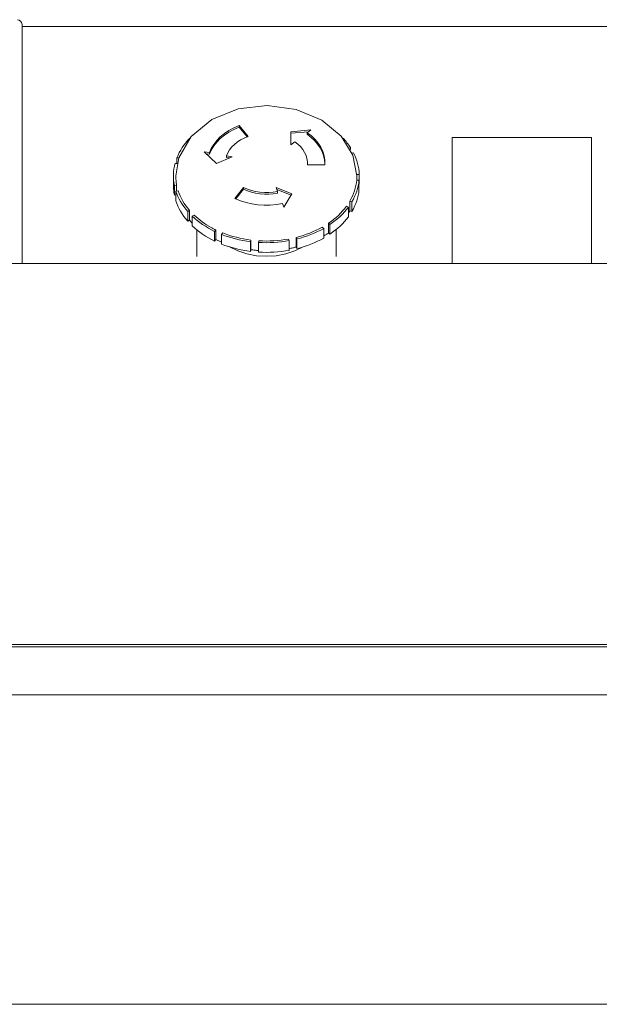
# Model space of a CAD drawing. Header units: millimetres. Extents: x -850 to 154668, y -25041 to 71030.
# Tile 43 of 211: x 41199 to 41324, y 22664 to 22876. Entities that reach past the tile are written whole.
import ezdxf

# ---------------------------------------------------------------- set-up
doc = ezdxf.new("R2010")
doc.units = ezdxf.units.MM
doc.header["$MEASUREMENT"] = 0
doc.layers.add('New_66 Transportvoorzieningen', color=7, linetype='Continuous')

# ---------------------------------------------------------------- blocks, each defined once
blk = doc.blocks.new('#2D lift easy 1462x1520')
at = {"layer": 'New_66 Transportvoorzieningen', "color": 7, "linetype": 'Continuous', "lineweight": 0}
for p, q in [((285.85, 12889.85), (285.85, 14350.85)), ((275.5, 12893.22), (275.5, 14347.48)), ((286.35, 12905.85), (286.35, 14334.85)), ((368.38, 14334.85), (368.38, 12905.85)), ((208.85, 13024.35), (208.85, 14216.35)), ((368.38, 13890.35), (370.92, 13890.35)), ((370.92, 13890.35), (378.52, 13890.35)), ((378.52, 13890.35), (385.14, 13890.35)), ((385.14, 13890.35), (390.4, 13890.35)), ((390.4, 13890.35), (394.53, 13890.35)), ((394.53, 13890.35), (397.73, 13890.35)), ((397.73, 13890.35), (400.51, 13890.35)), ((400.51, 13890.35), (402.64, 13890.35)), ((402.64, 13890.35), (404.2, 13890.35)), ((404.2, 13890.35), (405.72, 13890.35)), ((405.72, 13890.35), (407.24, 13890.35)), ((407.24, 13890.35), (409.84, 13890.35)), ((409.84, 13890.35), (412.1, 13890.35)), ((412.1, 13890.35), (414.23, 13890.35)), ((414.23, 13890.35), (416.25, 13890.35)), ((416.25, 13890.35), (418.39, 13890.35)), ((418.39, 13890.35), (419.65, 13890.35)), ((419.35, 13890.35), (419.35, 13350.35)), ((419.35, 13890.35), (419.35, 13350.35)), ((419.35, 13890.35), (419.35, 13350.35)), ((419.35, 13890.35), (419.35, 13350.35)), ((419.35, 13890.35), (419.35, 13350.35)), ((419.35, 13890.35), (419.35, 13350.35)), ((419.35, 13890.35), (419.35, 13350.35)), ((419.35, 13890.35), (419.35, 13350.35)), ((419.35, 13890.35), (419.35, 13350.35)), ((419.35, 13890.35), (419.35, 13350.35)), ((419.65, 13890.35), (419.85, 13890.35)), ((380.15, 13856.5), (379.59, 13856.19)), ((380.71, 13856.77), (380.15, 13856.5)), ((381.28, 13857.01), (380.71, 13856.77)), ((381.86, 13857.22), (381.28, 13857.01)), ((382.23, 13856.5), (381.68, 13856.19)), ((381.86, 13857.22), (383.95, 13857.22)), ((382.8, 13856.77), (382.23, 13856.5)), ((383.37, 13857.01), (382.8, 13856.77)), ((383.45, 13856.52), (382.9, 13856.29)), ((383.35, 13857.59), (383.09, 13857.54)), ((383.09, 13857.54), (383.13, 13857.22)), ((385.17, 13857.54), (383.09, 13857.54)), ((383.6, 13857.63), (383.35, 13857.59)), ((383.95, 13857.22), (383.37, 13857.01)), ((384.01, 13856.72), (383.45, 13856.52)), ((383.86, 13857.66), (383.6, 13857.63)), ((384.11, 13857.69), (383.86, 13857.66)), ((383.95, 13857.22), (384.01, 13856.72)), ((385.24, 13857.05), (383.97, 13857.05)), ((384.37, 13857.71), (384.11, 13857.69)), ((384.63, 13857.73), (384.37, 13857.71)), ((384.88, 13857.74), (384.63, 13857.73)), ((385.14, 13857.74), (384.88, 13857.74)), ((385.14, 13857.74), (387.22, 13857.74)), ((385.77, 13857.64), (385.17, 13857.54)), ((385.24, 13857.05), (385.17, 13857.54)), ((385.49, 13857.09), (385.24, 13857.05)), ((385.73, 13857.13), (385.49, 13857.09)), ((385.98, 13857.17), (385.73, 13857.13)), ((386.36, 13857.71), (385.77, 13857.64)), ((386.23, 13857.19), (385.98, 13857.17)), ((386.48, 13857.21), (386.23, 13857.19)), ((386.96, 13857.74), (386.36, 13857.71)), ((386.73, 13857.23), (386.48, 13857.21)), ((386.98, 13857.24), (386.73, 13857.23)), ((387.56, 13857.74), (386.96, 13857.74)), ((387.22, 13857.24), (386.98, 13857.24)), ((391.14, 13856.59), (387.22, 13857.24)), ((388.15, 13857.7), (387.56, 13857.74)), ((388.75, 13857.63), (388.15, 13857.7)), ((389.34, 13857.52), (388.75, 13857.63)), ((389.93, 13857.39), (389.34, 13857.52)), ((389.93, 13857.39), (389.85, 13856.95)), ((391.14, 13856.99), (389.86, 13856.99)), ((391.08, 13856.61), (391.14, 13856.99)), ((391.7, 13856.75), (391.14, 13856.99)), ((395.7, 13853.96), (391.14, 13856.59)), ((392.25, 13856.48), (391.7, 13856.75)), ((392.79, 13856.18), (392.25, 13856.48)), ((377.99, 13855.09), (377.48, 13854.67)), ((377.48, 13854.67), (377.68, 13854.26)), ((379.56, 13854.67), (377.48, 13854.67)), ((377.68, 13854.26), (377.6, 13854.19)), ((379.76, 13854.26), (377.68, 13854.26)), ((378.51, 13855.49), (377.99, 13855.09)), ((379.05, 13855.86), (378.51, 13855.49)), ((379.59, 13856.19), (379.05, 13855.86)), ((380.07, 13855.09), (379.56, 13854.67)), ((379.76, 13854.26), (379.56, 13854.67)), ((380.26, 13854.67), (379.76, 13854.26)), ((380.6, 13855.49), (380.07, 13855.09)), ((380.77, 13855.05), (380.26, 13854.67)), ((381.13, 13855.86), (380.6, 13855.49)), ((381.29, 13855.41), (380.77, 13855.05)), ((381.68, 13856.19), (381.13, 13855.86)), ((381.81, 13855.73), (381.29, 13855.41)), ((382.35, 13856.03), (381.81, 13855.73)), ((382.9, 13856.29), (382.35, 13856.03)), ((393.33, 13855.85), (392.79, 13856.18)), ((393.85, 13855.5), (393.33, 13855.85)), ((394.36, 13855.11), (393.85, 13855.5)), ((394.86, 13854.69), (394.36, 13855.11)), ((395.35, 13854.25), (394.86, 13854.69)), ((369.86, 13852.74), (375.62, 13852.74)), ((375.53, 13852.62), (375.09, 13852.05)), ((375.98, 13853.16), (375.53, 13852.62)), ((376.45, 13853.68), (375.98, 13853.16)), ((376.45, 13853.68), (378.53, 13853.68)), ((377.13, 13853.75), (377.06, 13853.68)), ((377.21, 13853.83), (377.13, 13853.75)), ((377.61, 13852.62), (377.18, 13852.05)), ((377.29, 13853.9), (377.21, 13853.83)), ((377.37, 13853.97), (377.29, 13853.9)), ((377.44, 13854.04), (377.37, 13853.97)), ((377.52, 13854.12), (377.44, 13854.04)), ((377.6, 13854.19), (377.52, 13854.12)), ((378.06, 13853.16), (377.61, 13852.62)), ((378.01, 13852.44), (377.66, 13852.01)), ((378.37, 13852.86), (378.01, 13852.44)), ((378.53, 13853.68), (378.06, 13853.16)), ((378.74, 13853.27), (378.37, 13852.86)), ((378.53, 13853.68), (378.74, 13853.27)), ((399.37, 13849.47), (395.7, 13853.96)), ((373.89, 13850.21), (373.53, 13849.55)), ((374.27, 13850.85), (373.89, 13850.21)), ((374.67, 13851.46), (374.27, 13850.85)), ((375.09, 13852.05), (374.67, 13851.46)), ((375.98, 13850.21), (375.61, 13849.55)), ((376.36, 13850.85), (375.98, 13850.21)), ((376.38, 13850.11), (376.09, 13849.6)), ((376.76, 13851.46), (376.36, 13850.85)), ((376.68, 13850.6), (376.38, 13850.11)), ((377, 13851.09), (376.68, 13850.6)), ((377.18, 13852.05), (376.76, 13851.46)), ((377.32, 13851.55), (377, 13851.09)), ((377.66, 13852.01), (377.32, 13851.55)), ((392.42, 13851.12), (389.91, 13848.48)), ((392, 13850.67), (391.87, 13849.98)), ((392.22, 13849.98), (392.42, 13851.12)), ((373.21, 13848), (373.15, 13847.85)), ((373.53, 13849.55), (373.19, 13848.87)), ((373.19, 13848.87), (373.49, 13848.61)), ((375.27, 13848.87), (373.19, 13848.87)), ((373.28, 13848.16), (373.21, 13848)), ((373.35, 13848.31), (373.28, 13848.16)), ((373.42, 13848.46), (373.35, 13848.31)), ((373.49, 13848.61), (373.42, 13848.46)), ((375.58, 13848.61), (373.49, 13848.61)), ((375.61, 13849.55), (375.27, 13848.87)), ((375.58, 13848.61), (375.27, 13848.87)), ((375.64, 13848.73), (375.58, 13848.61)), ((375.7, 13848.86), (375.64, 13848.73)), ((375.76, 13848.98), (375.7, 13848.86)), ((375.83, 13849.11), (375.76, 13848.98)), ((375.89, 13849.23), (375.83, 13849.11)), ((375.96, 13849.35), (375.89, 13849.23)), ((376.02, 13849.48), (375.96, 13849.35)), ((376.09, 13849.6), (376.02, 13849.48)), ((389.91, 13848.48), (391.34, 13845.13)), ((392.22, 13849.98), (391.87, 13849.98)), ((392.78, 13849.59), (391.87, 13849.98)), ((393.13, 13849.59), (392.22, 13849.98)), ((393.66, 13849.07), (392.78, 13849.59)), ((394.01, 13849.07), (393.13, 13849.59)), ((394.49, 13848.42), (393.66, 13849.07)), ((394.84, 13848.42), (394.01, 13849.07)), ((395.27, 13847.65), (394.49, 13848.42)), ((395.62, 13847.65), (394.84, 13848.42)), ((401.64, 13843.79), (399.37, 13849.47)), ((372, 13845.9), (371.77, 13845.13)), ((372.26, 13846.65), (372, 13845.9)), ((372.54, 13847.38), (372.26, 13846.65)), ((372.54, 13847.38), (374.62, 13847.38)), ((373.01, 13847.54), (372.95, 13847.38)), ((373.08, 13847.7), (373.01, 13847.54)), ((373.15, 13847.85), (373.08, 13847.7)), ((374.09, 13845.9), (373.86, 13845.13)), ((374.34, 13846.65), (374.09, 13845.9)), ((374.62, 13847.38), (374.34, 13846.65)), ((374.66, 13846.41), (374.41, 13845.68)), ((374.62, 13847.38), (374.93, 13847.12)), ((374.93, 13847.12), (374.66, 13846.41)), ((391.21, 13846.32), (391.1, 13845.7)), ((391.56, 13846.32), (391.21, 13846.32)), ((391.34, 13845.13), (391.56, 13846.32)), ((392.21, 13846.04), (391.56, 13846.32)), ((392.84, 13845.66), (392.21, 13846.04)), ((395.99, 13846.78), (395.27, 13847.65)), ((396.34, 13846.78), (395.62, 13847.65)), ((396.64, 13845.8), (395.99, 13846.78)), ((396.99, 13845.8), (396.34, 13846.78)), ((397.21, 13844.74), (396.64, 13845.8)), ((397.56, 13844.74), (396.99, 13845.8)), ((371.06, 13843.89), (370.42, 13841.94)), ((371.93, 13845.65), (371.06, 13843.89)), ((371.56, 13844.36), (371.38, 13843.57)), ((371.77, 13845.13), (371.56, 13844.36)), ((373.65, 13844.36), (373.46, 13843.57)), ((373.86, 13845.13), (373.65, 13844.36)), ((373.99, 13844.19), (373.81, 13843.43)), ((374.19, 13844.94), (373.99, 13844.19)), ((374.41, 13845.68), (374.19, 13844.94)), ((382.34, 13844.5), (381.87, 13843.34)), ((382.25, 13844.29), (384.36, 13842.65)), ((384.71, 13842.65), (382.34, 13844.5)), ((393.44, 13845.19), (392.84, 13845.66)), ((394, 13844.63), (393.44, 13845.19)), ((394.51, 13843.99), (394, 13844.63)), ((394.97, 13843.28), (394.51, 13843.99)), ((397.7, 13843.6), (397.21, 13844.74)), ((398.04, 13843.6), (397.56, 13844.74)), ((402.37, 13837.54), (401.64, 13843.79)), ((370.42, 13841.94), (370.03, 13839.87)), ((371.08, 13841.96), (370.96, 13841.15)), ((371.22, 13842.77), (371.08, 13841.96)), ((371.38, 13843.57), (371.22, 13842.77)), ((373.16, 13841.96), (373.05, 13841.15)), ((373.3, 13842.77), (373.16, 13841.96)), ((373.46, 13843.57), (373.3, 13842.77)), ((373.52, 13841.87), (373.4, 13841.08)), ((373.65, 13842.65), (373.52, 13841.87)), ((373.81, 13843.43), (373.65, 13842.65)), ((381.49, 13842.12), (381.21, 13840.85)), ((381.87, 13843.34), (381.49, 13842.12)), ((384.01, 13841.82), (383.72, 13840.95)), ((384.36, 13842.65), (384.01, 13841.82)), ((384.36, 13841.82), (384.07, 13840.95)), ((384.71, 13842.65), (384.36, 13842.65)), ((384.71, 13842.65), (384.36, 13841.82)), ((395.37, 13842.5), (394.97, 13843.28)), ((395.71, 13841.67), (395.37, 13842.5)), ((397.7, 13843.6), (395.63, 13841.89)), ((395.71, 13841.67), (398.04, 13843.6)), ((398.04, 13843.6), (397.7, 13843.6)), ((370.03, 13839.87), (369.9, 13837.74)), ((370.8, 13839.42), (370.77, 13838.6)), ((370.8, 13839.42), (372.89, 13839.42)), ((370.96, 13841.15), (371.32, 13841.08)), ((373.05, 13841.15), (370.96, 13841.15)), ((371.18, 13839.63), (371.17, 13839.42)), ((371.19, 13839.84), (371.18, 13839.63)), ((371.21, 13840.05), (371.19, 13839.84)), ((371.23, 13840.26), (371.21, 13840.05)), ((371.25, 13840.46), (371.23, 13840.26)), ((371.27, 13840.67), (371.25, 13840.46)), ((371.3, 13840.88), (371.27, 13840.67)), ((371.32, 13841.08), (371.3, 13840.88)), ((373.4, 13841.08), (371.32, 13841.08)), ((372.89, 13839.42), (372.85, 13838.6)), ((372.89, 13839.42), (373.25, 13839.36)), ((373.4, 13841.08), (373.05, 13841.15)), ((381.02, 13839.55), (380.93, 13838.23)), ((381.21, 13840.85), (381.02, 13839.55)), ((383.51, 13840.04), (383.37, 13839.11)), ((383.72, 13840.95), (383.51, 13840.04)), ((383.86, 13840.04), (383.71, 13839.11)), ((384.07, 13840.95), (383.86, 13840.04)), ((369.9, 13837.74), (370.03, 13835.61)), ((370.77, 13838.6), (370.75, 13837.77)), ((370.75, 13837.77), (370.77, 13836.94)), ((372.85, 13838.6), (372.84, 13837.77)), ((372.84, 13837.77), (372.85, 13836.94)), ((373.21, 13838.56), (373.2, 13837.75)), ((373.2, 13837.75), (373.21, 13836.95)), ((373.25, 13839.36), (373.21, 13838.56)), ((380.93, 13838.23), (380.95, 13836.9)), ((383.37, 13839.11), (383.3, 13838.16)), ((383.3, 13838.16), (383.3, 13837.2)), ((383.71, 13839.11), (383.65, 13838.16)), ((383.65, 13838.16), (383.65, 13837.2)), ((401.54, 13831.31), (402.37, 13837.54)), ((370.03, 13835.61), (370.42, 13833.54)), ((370.77, 13836.94), (370.8, 13836.11)), ((370.8, 13836.11), (370.86, 13835.28)), ((370.86, 13835.28), (370.95, 13834.46)), ((372.85, 13836.94), (372.89, 13836.11)), ((372.89, 13836.11), (372.95, 13835.28)), ((372.95, 13835.28), (373.03, 13834.46)), ((373.21, 13836.95), (373.24, 13836.15)), ((373.24, 13836.15), (373.3, 13835.35)), ((373.3, 13835.35), (373.39, 13834.55)), ((380.95, 13836.9), (381.06, 13835.58)), ((381.06, 13835.58), (381.27, 13834.29)), ((384.32, 13835.49), (383.08, 13832.42)), ((383.3, 13837.2), (383.38, 13836.25)), ((383.36, 13832.26), (384.73, 13835.66)), ((383.38, 13836.25), (383.53, 13835.32)), ((383.88, 13835.32), (383.53, 13835.32)), ((383.65, 13837.2), (383.73, 13836.25)), ((383.73, 13836.25), (383.88, 13835.32)), ((384.73, 13835.66), (383.88, 13835.32)), ((370.42, 13833.54), (371.06, 13831.6)), ((370.95, 13834.46), (371.06, 13833.65)), ((371.06, 13833.65), (371.19, 13832.84)), ((373.03, 13834.46), (373.14, 13833.65)), ((373.14, 13833.65), (373.28, 13832.84)), ((373.39, 13834.55), (373.49, 13833.76)), ((373.49, 13833.76), (373.62, 13832.98)), ((381.27, 13834.29), (380.46, 13833.97)), ((380.46, 13833.97), (383.36, 13832.26)), ((371.06, 13831.6), (371.93, 13829.83)), ((373.28, 13832.84), (371.19, 13832.84)), ((371.9, 13831.32), (371.55, 13831.17)), ((371.55, 13831.17), (373.64, 13831.17)), ((371.55, 13831.17), (371.76, 13830.4)), ((371.56, 13832.84), (371.6, 13832.65)), ((371.6, 13832.65), (371.64, 13832.45)), ((371.64, 13832.45), (371.68, 13832.26)), ((371.68, 13832.26), (371.72, 13832.07)), ((371.72, 13832.07), (371.76, 13831.88)), ((371.76, 13831.88), (371.81, 13831.69)), ((371.81, 13831.69), (371.85, 13831.5)), ((371.85, 13831.5), (371.9, 13831.32)), ((373.98, 13831.32), (371.9, 13831.32)), ((373.62, 13832.98), (373.28, 13832.84)), ((373.64, 13831.17), (373.98, 13831.32)), ((373.64, 13831.17), (373.84, 13830.4)), ((373.98, 13831.32), (374.18, 13830.56)), ((393.52, 13830.36), (394.07, 13830.93)), ((396.74, 13832.48), (393.94, 13832.44)), ((393.94, 13832.44), (394.57, 13831.58)), ((394.07, 13830.93), (394.57, 13831.58)), ((396.4, 13832.48), (396.73, 13828.67)), ((397.13, 13828.14), (396.74, 13832.48)), ((399.23, 13825.78), (401.54, 13831.31)), ((371.76, 13830.4), (371.99, 13829.63)), ((371.99, 13829.63), (372.24, 13828.88)), ((372.24, 13828.88), (372.52, 13828.14)), ((373.84, 13830.4), (374.07, 13829.63)), ((374.07, 13829.63), (374.33, 13828.88)), ((374.18, 13830.56), (374.41, 13829.82)), ((374.33, 13828.88), (374.6, 13828.14)), ((374.41, 13829.82), (374.65, 13829.09)), ((374.65, 13829.09), (374.92, 13828.38)), ((389.6, 13828.91), (390.28, 13828.9)), ((389.6, 13828.91), (389.63, 13825.13)), ((389.6, 13828.89), (389.61, 13828.89)), ((389.61, 13828.89), (389.63, 13828.89)), ((389.63, 13828.89), (389.64, 13828.89)), ((389.64, 13828.89), (389.66, 13828.89)), ((390, 13828.89), (389.66, 13828.89)), ((390.28, 13828.9), (390.97, 13829)), ((390.97, 13829), (391.64, 13829.19)), ((391.64, 13829.19), (392.29, 13829.49)), ((392.29, 13829.49), (392.92, 13829.88)), ((392.92, 13829.88), (393.52, 13830.36)), ((395.52, 13828.11), (396.17, 13828.96)), ((395.82, 13828.05), (396.52, 13828.96)), ((396.52, 13828.96), (396.17, 13828.96)), ((396.52, 13828.96), (397.13, 13828.14)), ((372.52, 13828.14), (372.82, 13827.42)), ((372.82, 13827.42), (373.13, 13826.72)), ((373.13, 13826.72), (373.47, 13826.04)), ((374.6, 13828.14), (374.9, 13827.42)), ((374.9, 13827.42), (375.22, 13826.72)), ((374.92, 13828.38), (375.21, 13827.68)), ((375.21, 13827.68), (375.51, 13827.01)), ((375.22, 13826.72), (375.56, 13826.04)), ((375.51, 13827.01), (375.84, 13826.34)), ((393.27, 13826.17), (394.07, 13826.71)), ((394.07, 13826.71), (394.82, 13827.36)), ((394.24, 13826.58), (395.06, 13827.26)), ((394.82, 13827.36), (395.52, 13828.11)), ((395.06, 13827.26), (395.82, 13828.05)), ((373.47, 13826.04), (373.83, 13825.38)), ((375.92, 13825.38), (373.83, 13825.38)), ((374.29, 13825.38), (374.37, 13825.25)), ((374.37, 13825.25), (374.45, 13825.12)), ((374.45, 13825.12), (374.52, 13825)), ((374.52, 13825), (374.6, 13824.87)), ((374.6, 13824.87), (374.68, 13824.75)), ((374.68, 13824.75), (374.76, 13824.63)), ((374.76, 13824.63), (374.84, 13824.5)), ((375.56, 13826.04), (375.92, 13825.38)), ((375.84, 13826.34), (376.19, 13825.7)), ((376.19, 13825.7), (375.92, 13825.38)), ((389.63, 13825.13), (390.58, 13825.15)), ((389.83, 13825.12), (390.71, 13825.21)), ((390.58, 13825.15), (391.53, 13825.3)), ((390.71, 13825.21), (391.59, 13825.41)), ((391.53, 13825.3), (392.46, 13825.6)), ((391.59, 13825.41), (392.44, 13825.73)), ((392.44, 13825.73), (393.27, 13826.17)), ((392.46, 13825.6), (393.37, 13826.02)), ((393.37, 13826.02), (394.24, 13826.58)), ((395.79, 13821.61), (399.23, 13825.78)), ((369.86, 13822.74), (375.62, 13822.74)), ((374.92, 13824.38), (374.65, 13824.06)), ((374.65, 13824.06), (376.73, 13824.06)), ((374.65, 13824.06), (375.07, 13823.46)), ((374.84, 13824.5), (374.92, 13824.38)), ((377.01, 13824.38), (374.92, 13824.38)), ((375.07, 13823.46), (375.5, 13822.9)), ((375.5, 13822.9), (375.95, 13822.35)), ((376.73, 13824.06), (377.01, 13824.38)), ((376.73, 13824.06), (377.15, 13823.46)), ((377.01, 13824.38), (377.41, 13823.81)), ((377.15, 13823.46), (377.58, 13822.9)), ((377.41, 13823.81), (377.83, 13823.26)), ((377.58, 13822.9), (378.04, 13822.35)), ((377.83, 13823.26), (378.27, 13822.73)), ((378.27, 13822.73), (378.72, 13822.23)), ((375.95, 13822.35), (376.42, 13821.84)), ((376.42, 13821.84), (376.9, 13821.35)), ((376.9, 13821.35), (377.4, 13820.89)), ((377.4, 13820.89), (377.91, 13820.45)), ((377.91, 13820.45), (378.43, 13820.05)), ((378.04, 13822.35), (378.5, 13821.84)), ((378.5, 13821.84), (378.98, 13821.35)), ((378.72, 13822.23), (379.19, 13821.76)), ((378.98, 13821.35), (379.48, 13820.89)), ((379.19, 13821.76), (379.67, 13821.31)), ((379.48, 13820.89), (379.99, 13820.45)), ((379.67, 13821.31), (380.16, 13820.89)), ((379.99, 13820.45), (380.51, 13820.05)), ((380.16, 13820.89), (380.67, 13820.5)), ((380.67, 13820.5), (380.51, 13820.05)), ((391.69, 13819.09), (395.79, 13821.61)), ((394.12, 13820.19), (394.37, 13820.38)), ((394.37, 13820.38), (394.62, 13820.58)), ((394.62, 13820.58), (394.86, 13820.79)), ((394.86, 13820.79), (395.11, 13821.01)), ((395.11, 13821.01), (395.35, 13821.23)), ((380.51, 13820.05), (378.43, 13820.05)), ((379.24, 13820.05), (379.3, 13820.01)), ((379.3, 13820.01), (379.36, 13819.98)), ((379.36, 13819.98), (379.42, 13819.94)), ((379.42, 13819.94), (379.48, 13819.9)), ((379.48, 13819.9), (379.53, 13819.87)), ((379.53, 13819.87), (379.59, 13819.83)), ((379.71, 13819.76), (379.56, 13819.31)), ((379.56, 13819.31), (381.64, 13819.31)), ((379.56, 13819.31), (380.11, 13819)), ((379.59, 13819.83), (379.65, 13819.8)), ((379.65, 13819.8), (379.71, 13819.76)), ((381.8, 13819.76), (379.71, 13819.76)), ((380.11, 13819), (380.68, 13818.73)), ((380.68, 13818.73), (381.25, 13818.49)), ((381.25, 13818.49), (381.83, 13818.28)), ((381.64, 13819.31), (381.8, 13819.76)), ((381.64, 13819.31), (382.2, 13819)), ((381.8, 13819.76), (382.34, 13819.46)), ((381.83, 13818.28), (382.41, 13818.11)), ((382.2, 13819), (382.76, 13818.73)), ((382.34, 13819.46), (382.88, 13819.2)), ((382.76, 13818.73), (383.33, 13818.49)), ((382.88, 13819.2), (383.43, 13818.97)), ((383.33, 13818.49), (383.91, 13818.28)), ((383.43, 13818.97), (383.99, 13818.77)), ((383.91, 13818.28), (384.49, 13818.11)), ((383.99, 13818.77), (384.56, 13818.6)), ((384.56, 13818.6), (385.13, 13818.46)), ((385.13, 13818.46), (385.7, 13818.36)), ((385.7, 13818.36), (386.28, 13818.29)), ((386.28, 13818.29), (386.27, 13817.79)), ((387.22, 13818.24), (386.28, 13818.24)), ((387.22, 13818.24), (391.69, 13819.09)), ((387.52, 13817.75), (387.53, 13818.25)), ((389.89, 13818.09), (390.48, 13818.26)), ((390.48, 13818.26), (391.05, 13818.46)), ((391.05, 13818.46), (391.63, 13818.7)), ((391.63, 13818.7), (392.19, 13818.97)), ((392.1, 13819.26), (392.19, 13818.97)), ((392.91, 13819.64), (393.34, 13819.64)), ((393.34, 13819.64), (393.28, 13819.84)), ((393.34, 13819.64), (393.6, 13819.82)), ((393.6, 13819.82), (393.86, 13820)), ((393.86, 13820), (394.12, 13820.19)), ((382.41, 13818.11), (383, 13817.96)), ((383, 13817.96), (383.59, 13817.86)), ((383.59, 13817.86), (384.18, 13817.79)), ((386.27, 13817.79), (384.18, 13817.79)), ((384.49, 13818.11), (385.08, 13817.96)), ((385.08, 13817.96), (385.67, 13817.86)), ((385.44, 13817.79), (385.44, 13817.75)), ((385.44, 13817.75), (387.52, 13817.75)), ((385.67, 13817.86), (386.27, 13817.79)), ((387.52, 13817.75), (388.12, 13817.78)), ((388.12, 13817.78), (388.71, 13817.85)), ((388.71, 13817.85), (389.3, 13817.95)), ((389.3, 13817.95), (389.89, 13818.09)), ((395.5, 13797.74), (368.38, 13797.74)), ((395.51, 13797.74), (395.5, 13797.74)), ((395.51, 13767.74), (395.51, 13797.74)), ((368.38, 13767.74), (395.5, 13767.74)), ((395.5, 13767.74), (395.51, 13767.74))]:
    blk.add_line(p, q, dxfattribs=at)
blk.add_arc((419.85, 13891.35), 1, 270, 0, dxfattribs=at)

msp = doc.modelspace()

# ---------------------------------------------------------------- block references
at = {"layer": 'New_66 Transportvoorzieningen', "color": 1, "linetype": 'Continuous', "lineweight": 0, "zscale": 1000, "rotation": 90}
msp.add_blockref('#2D lift easy 1462x1520', (55089.85, 22455), dxfattribs=at)

doc.saveas('drawing.dxf')
